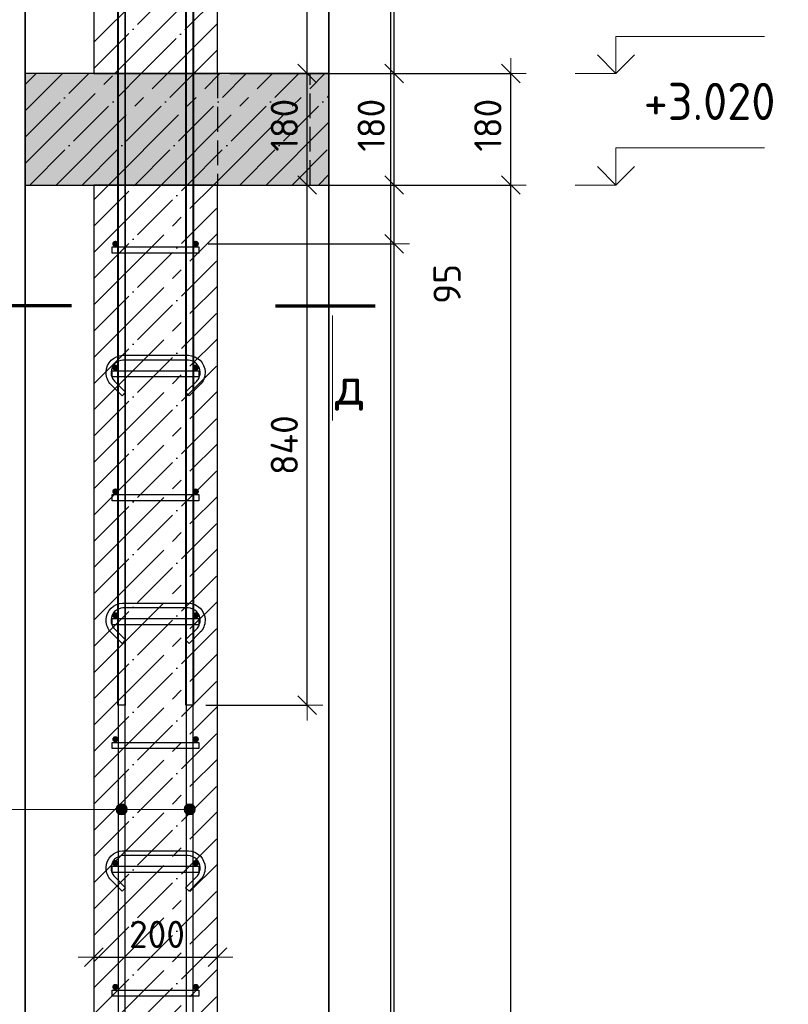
# Model space of a CAD drawing. Header units: millimetres. Extents: x -2258 to 68686, y -2266 to 30725.
# Tile 10 of 83: x -1526 to -284, y 5292 to 6882. Entities that reach past the tile are written whole.
import ezdxf

# ---------------------------------------------------------------- set-up
doc = ezdxf.new("R2010")
doc.units = ezdxf.units.MM
doc.header["$PDMODE"] = 65
for name, pattern in [('______11', [100, 80, -10, 0, -10]), ('______2', [54, 40, -14]), ('______5', [220, 160, -20, 20, -20])]:
    doc.linetypes.add(name, pattern=pattern)
for name, color, linetype, lineweight in [('Standard', 7, 'Continuous', 25), ('Арм.стержн. Арматура края', 96, 'Continuous', 35), ('Арм.стержн. вертикальными 1', 22, 'Continuous', 35), ('Арм.стержн.горизонт. 1', 180, 'Continuous', 35), ('Высотная отметки_ общее', 7, 'Continuous', 13), ('Размерная линия_ общее', 7, 'Continuous', 13)]:
    doc.layers.add(name, color=color, linetype=linetype, lineweight=lineweight)
doc.layers.add('Арм.стержн. вертикальными 2', color=7, linetype='Continuous', lineweight=35, true_color=0x006e00)
doc.layers.add('Арм.стержн.Стяжки', color=7, linetype='Continuous', lineweight=35, true_color=0x501e0f)
doc.styles.add('ISOCPEUR', font='ISOCPEUR')
doc.dimstyles.new('DIMSTYLE_3', dxfattribs={"dimtxt": 44, "dimasz": 50, "dimexe": 0, "dimexo": 0, "dimgap": 22, "dimtad": 2, "dimdec": 0, "dimrnd": 5, "dimzin": 12, "dimdsep": 46, "dimtxsty": 'ISOCPEUR', "dimblk1": 'ALL_ML_STRICH', "dimblk2": 'ALL_ML_STRICH', "dimsah": 1, "dimcen": 0, "dimclrd": 7, "dimclre": 256, "dimclrt": 7, "dimadec": 0, "dimazin": 0, "dimtfac": 1, "dimtdec": 0, "dimtix": 1, "dimtmove": 2, "dimatfit": 3, "dimfxl": 0, "dimtzin": 0, "dimlwd": 0, "dimlwe": -3, "dimarcsym": 0})
doc.dimstyles.new('DIMSTYLE_8', dxfattribs={"dimtxt": 44, "dimasz": 50, "dimexe": 0, "dimexo": 0, "dimgap": 22, "dimtad": 0, "dimdec": 0, "dimrnd": 5, "dimzin": 12, "dimdsep": 46, "dimtxsty": 'ISOCPEUR', "dimblk1": 'ALL_ML_STRICH', "dimblk2": 'ALL_ML_STRICH', "dimsah": 1, "dimcen": 0, "dimclrd": 7, "dimclre": 256, "dimclrt": 7, "dimadec": 0, "dimazin": 0, "dimtfac": 1, "dimtdec": 0, "dimtix": 1, "dimtmove": 2, "dimatfit": 3, "dimfxl": 0, "dimtzin": 0, "dimlwd": 0, "dimlwe": -3, "dimarcsym": 0})

# ---------------------------------------------------------------- blocks, each defined once
blk = doc.blocks.new('COMPLEX_ELEVATIONDIM_9')
at = {"layer": 'Высотная отметки_ общее', "color": 7, "linetype": 'Continuous', "lineweight": 13, "transparency": 33554687}
for p, q in [((-562.3, 6795.2), (-562.3, 6855.2)), ((-562.3, 6855.2), (-322.3, 6855.2)), ((-562.3, 6795.2), (-592.3, 6825.2)), ((-562.3, 6795.2), (-532.3, 6825.2)), ((-562.3, 6795.2), (-628.4, 6795.2)), ((-562.3, 6795.2), (-562.3, 6795.2)), ((-562.3, 6795.2), (-562.3, 6795.2)), ((-562.3, 6795.2), (-562.3, 6795.2)), ((-562.3, 6795.2), (-562.3, 6795.2)), ((-562.3, 6615.2), (-562.3, 6675.2)), ((-562.3, 6675.2), (-322.3, 6675.2)), ((-562.3, 6615.2), (-592.3, 6645.2)), ((-562.3, 6615.2), (-532.3, 6645.2)), ((-562.3, 6615.2), (-628.4, 6615.2)), ((-562.3, 6615.2), (-562.3, 6615.2)), ((-562.3, 6615.2), (-562.3, 6615.2)), ((-562.3, 6615.2), (-562.3, 6615.2)), ((-562.3, 6615.2), (-562.3, 6615.2))]:
    blk.add_line(p, q, dxfattribs=at)
at = {"layer": 'Высотная отметки_ общее', "color": 7, "linetype": 'Continuous', "lineweight": 13, "transparency": 33554687, "insert": (-517.3, 6720.2), "char_height": 60, "width": 256.287, "attachment_point": 7, "style": 'ISOCPEUR'}
blk.add_mtext('\\W0.95;+3.020', dxfattribs=at)
blk = doc.blocks.new('ALL_ML_STRICH')
at = {"color": 0, "linetype": 'ByBlock', "lineweight": -2}
for p, q in [((0, -0.5), (0, 0.5)), ((-1, 0), (0.5, 0)), ((-0.3, -0.3), (0.3, 0.3))]:
    blk.add_line(p, q, dxfattribs=at)
blk = doc.blocks.new('*D259')
at = {"layer": 'DEFPOINTS', "color": 7, "linetype": 'Continuous', "lineweight": 13, "transparency": 33554687}
for p in [(-1084.3, 6615.2), (-1206.3, 3425.2), (-732.3, 3425.2)]:
    blk.add_point(p, dxfattribs=at)
at = {"layer": 'Размерная линия_ общее', "color": 253, "linetype": 'Continuous', "lineweight": -2, "true_color": 0xa0a0a0, "transparency": 33554687}
for p, q in [((-1064.3, 6615.2), (-732.3, 6615.2)), ((-1186.3, 3425.2), (-732.3, 3425.2))]:
    blk.add_line(p, q, dxfattribs=at)
at = {"layer": 'Размерная линия_ общее', "color": 7, "linetype": 'Continuous', "lineweight": -2, "transparency": 33554687}
blk.add_line((-732.3, 3425.2), (-732.3, 6615.2), dxfattribs=at)
at = {"layer": 'Размерная линия_ общее', "color": 7, "linetype": 'Continuous', "lineweight": 13, "transparency": 33554687, "xscale": 50, "yscale": 50, "zscale": 50}
for p, rotation in [((-732.3, 6615.2), 90), ((-732.3, 3425.2), 270)]:
    blk.add_blockref('ALL_ML_STRICH', p, dxfattribs=dict(at, rotation=rotation))
at = {"layer": 'Размерная линия_ общее', "color": 7, "linetype": 'Continuous', "lineweight": 13, "transparency": 33554687, "insert": (-769.3, 5026.8), "char_height": 44, "width": 176, "attachment_point": 5, "rotation": 90, "style": 'ISOCPEUR'}
blk.add_mtext('\\A1;{3190}', dxfattribs=at)
blk = doc.blocks.new('*D260')
at = {"layer": 'DEFPOINTS', "color": 7, "linetype": 'Continuous', "lineweight": 13, "transparency": 33554687}
for p in [(-1084.3, 6795.2), (-1084.3, 6615.2), (-732.3, 6615.2)]:
    blk.add_point(p, dxfattribs=at)
at = {"layer": 'Размерная линия_ общее', "color": 253, "linetype": 'Continuous', "lineweight": -2, "true_color": 0xa0a0a0, "transparency": 33554687}
for p, q in [((-1064.3, 6795.2), (-732.3, 6795.2)), ((-1064.3, 6615.2), (-732.3, 6615.2))]:
    blk.add_line(p, q, dxfattribs=at)
at = {"layer": 'Размерная линия_ общее', "color": 7, "linetype": 'Continuous', "lineweight": -2, "transparency": 33554687}
blk.add_line((-732.3, 6615.2), (-732.3, 6795.2), dxfattribs=at)
at = {"layer": 'Размерная линия_ общее', "color": 7, "linetype": 'Continuous', "lineweight": 13, "transparency": 33554687, "xscale": 50, "yscale": 50, "zscale": 50}
for p, rotation in [((-732.3, 6795.2), 90), ((-732.3, 6615.2), 270)]:
    blk.add_blockref('ALL_ML_STRICH', p, dxfattribs=dict(at, rotation=rotation))
at = {"layer": 'Размерная линия_ общее', "color": 7, "linetype": 'Continuous', "lineweight": 13, "transparency": 33554687, "insert": (-769.3, 6711.8), "char_height": 44, "width": 132, "attachment_point": 5, "rotation": 90, "style": 'ISOCPEUR'}
blk.add_mtext('\\A1;{180}', dxfattribs=at)
blk = doc.blocks.new('*D262')
at = {"layer": 'DEFPOINTS', "color": 7, "linetype": 'Continuous', "lineweight": 13, "transparency": 33554687}
for p in [(-1241.3, 6520.2), (-1241.3, 3520.2), (-920.9, 3520.2)]:
    blk.add_point(p, dxfattribs=at)
at = {"layer": 'Размерная линия_ общее', "color": 253, "linetype": 'Continuous', "lineweight": -2, "true_color": 0xa0a0a0, "transparency": 33554687}
for p, q in [((-1221.3, 6520.2), (-920.9, 6520.2)), ((-1221.3, 3520.2), (-920.9, 3520.2))]:
    blk.add_line(p, q, dxfattribs=at)
at = {"layer": 'Размерная линия_ общее', "color": 7, "linetype": 'Continuous', "lineweight": -2, "transparency": 33554687}
blk.add_line((-920.9, 3520.2), (-920.9, 6520.2), dxfattribs=at)
at = {"layer": 'Размерная линия_ общее', "color": 7, "linetype": 'Continuous', "lineweight": 13, "transparency": 33554687, "xscale": 50, "yscale": 50, "zscale": 50}
for p, rotation in [((-920.9, 6520.2), 90), ((-920.9, 3520.2), 270)]:
    blk.add_blockref('ALL_ML_STRICH', p, dxfattribs=dict(at, rotation=rotation))
at = {"layer": 'Размерная линия_ общее', "color": 7, "linetype": 'Continuous', "lineweight": 13, "transparency": 33554687, "insert": (-979.9, 4872.2), "char_height": 44, "width": 2.2, "attachment_point": 1, "rotation": 90, "line_spacing_factor": 0.60241, "style": 'ISOCPEUR'}
blk.add_mtext('\\W0.91;15х200=3000', dxfattribs=at)
blk = doc.blocks.new('*D263')
at = {"layer": 'DEFPOINTS', "color": 7, "linetype": 'Continuous', "lineweight": 13, "transparency": 33554687}
for p in [(-1206.3, 6615.2), (-1241.3, 6520.2), (-920.9, 6520.2)]:
    blk.add_point(p, dxfattribs=at)
at = {"layer": 'Размерная линия_ общее', "color": 253, "linetype": 'Continuous', "lineweight": -2, "true_color": 0xa0a0a0, "transparency": 33554687}
for p, q in [((-1186.3, 6615.2), (-920.9, 6615.2)), ((-1221.3, 6520.2), (-920.9, 6520.2))]:
    blk.add_line(p, q, dxfattribs=at)
at = {"layer": 'Размерная линия_ общее', "color": 7, "linetype": 'Continuous', "lineweight": -2, "transparency": 33554687}
blk.add_line((-920.9, 6520.2), (-920.9, 6615.2), dxfattribs=at)
at = {"layer": 'Размерная линия_ общее', "color": 7, "linetype": 'Continuous', "lineweight": 13, "transparency": 33554687, "xscale": 50, "yscale": 50, "zscale": 50}
for p, rotation in [((-920.9, 6615.2), 90), ((-920.9, 6520.2), 270)]:
    blk.add_blockref('ALL_ML_STRICH', p, dxfattribs=dict(at, rotation=rotation))
at = {"layer": 'Размерная линия_ общее', "color": 7, "linetype": 'Continuous', "lineweight": 13, "transparency": 33554687, "insert": (-835.2, 6455.5), "char_height": 44, "width": 88, "attachment_point": 5, "rotation": 90, "style": 'ISOCPEUR'}
blk.add_mtext('\\A1;{95}', dxfattribs=at)
blk = doc.blocks.new('*D264')
at = {"layer": 'DEFPOINTS', "color": 7, "linetype": 'Continuous', "lineweight": 13, "transparency": 33554687}
for p in [(-1206.3, 6795.2), (-1206.3, 6615.2), (-920.9, 6615.2)]:
    blk.add_point(p, dxfattribs=at)
at = {"layer": 'Размерная линия_ общее', "color": 253, "linetype": 'Continuous', "lineweight": -2, "true_color": 0xa0a0a0, "transparency": 33554687}
for p, q in [((-1186.3, 6795.2), (-920.9, 6795.2)), ((-1186.3, 6615.2), (-920.9, 6615.2))]:
    blk.add_line(p, q, dxfattribs=at)
at = {"layer": 'Размерная линия_ общее', "color": 7, "linetype": 'Continuous', "lineweight": -2, "transparency": 33554687}
blk.add_line((-920.9, 6615.2), (-920.9, 6795.2), dxfattribs=at)
at = {"layer": 'Размерная линия_ общее', "color": 7, "linetype": 'Continuous', "lineweight": 13, "transparency": 33554687, "xscale": 50, "yscale": 50, "zscale": 50}
for p, rotation in [((-920.9, 6795.2), 90), ((-920.9, 6615.2), 270)]:
    blk.add_blockref('ALL_ML_STRICH', p, dxfattribs=dict(at, rotation=rotation))
at = {"layer": 'Размерная линия_ общее', "color": 7, "linetype": 'Continuous', "lineweight": 13, "transparency": 33554687, "insert": (-957.9, 6711.8), "char_height": 44, "width": 132, "attachment_point": 5, "rotation": 90, "style": 'ISOCPEUR'}
blk.add_mtext('\\A1;{180}', dxfattribs=at)
blk = doc.blocks.new('*D265')
at = {"layer": 'DEFPOINTS', "color": 7, "linetype": 'Continuous', "lineweight": 13, "transparency": 33554687}
for p in [(-1246.3, 7625.2), (-1206.3, 6795.2), (-920.9, 6795.2)]:
    blk.add_point(p, dxfattribs=at)
at = {"layer": 'Размерная линия_ общее', "color": 253, "linetype": 'Continuous', "lineweight": -2, "true_color": 0xa0a0a0, "transparency": 33554687}
for p, q in [((-1226.3, 7625.2), (-920.9, 7625.2)), ((-1186.3, 6795.2), (-920.9, 6795.2))]:
    blk.add_line(p, q, dxfattribs=at)
at = {"layer": 'Размерная линия_ общее', "color": 7, "linetype": 'Continuous', "lineweight": -2, "transparency": 33554687}
blk.add_line((-920.9, 6795.2), (-920.9, 7625.2), dxfattribs=at)
at = {"layer": 'Размерная линия_ общее', "color": 7, "linetype": 'Continuous', "lineweight": 13, "transparency": 33554687, "xscale": 50, "yscale": 50, "zscale": 50}
for p, rotation in [((-920.9, 7625.2), 90), ((-920.9, 6795.2), 270)]:
    blk.add_blockref('ALL_ML_STRICH', p, dxfattribs=dict(at, rotation=rotation))
at = {"layer": 'Размерная линия_ общее', "color": 7, "linetype": 'Continuous', "lineweight": 13, "transparency": 33554687, "insert": (-957.9, 7212.4), "char_height": 44, "width": 132, "attachment_point": 5, "rotation": 90, "style": 'ISOCPEUR'}
blk.add_mtext('\\A1;{830}', dxfattribs=at)
blk = doc.blocks.new('*D266')
at = {"layer": 'DEFPOINTS', "color": 7, "linetype": 'Continuous', "lineweight": 13, "transparency": 33554687}
for p in [(-1206.3, 6615.2), (-1245.3, 5775.2), (-1061.3, 5775.2)]:
    blk.add_point(p, dxfattribs=at)
at = {"layer": 'Размерная линия_ общее', "color": 253, "linetype": 'Continuous', "lineweight": -2, "true_color": 0xa0a0a0, "transparency": 33554687}
for p, q in [((-1186.3, 6615.2), (-1061.3, 6615.2)), ((-1225.3, 5775.2), (-1061.3, 5775.2))]:
    blk.add_line(p, q, dxfattribs=at)
at = {"layer": 'Размерная линия_ общее', "color": 7, "linetype": 'Continuous', "lineweight": -2, "transparency": 33554687}
blk.add_line((-1061.3, 5775.2), (-1061.3, 6615.2), dxfattribs=at)
at = {"layer": 'Размерная линия_ общее', "color": 7, "linetype": 'Continuous', "lineweight": 13, "transparency": 33554687, "xscale": 50, "yscale": 50, "zscale": 50}
for p, rotation in [((-1061.3, 6615.2), 90), ((-1061.3, 5775.2), 270)]:
    blk.add_blockref('ALL_ML_STRICH', p, dxfattribs=dict(at, rotation=rotation))
at = {"layer": 'Размерная линия_ общее', "color": 7, "linetype": 'Continuous', "lineweight": 13, "transparency": 33554687, "insert": (-1098.3, 6195.2), "char_height": 44, "width": 132, "attachment_point": 5, "rotation": 90, "style": 'ISOCPEUR'}
blk.add_mtext('\\A1;{840}', dxfattribs=at)
blk = doc.blocks.new('*D267')
at = {"layer": 'DEFPOINTS', "color": 7, "linetype": 'Continuous', "lineweight": 13, "transparency": 33554687}
for p in [(-1206.3, 6795.2), (-1206.3, 6615.2), (-1061.3, 6615.2)]:
    blk.add_point(p, dxfattribs=at)
at = {"layer": 'Размерная линия_ общее', "color": 253, "linetype": 'Continuous', "lineweight": -2, "true_color": 0xa0a0a0, "transparency": 33554687}
for p, q in [((-1186.3, 6795.2), (-1061.3, 6795.2)), ((-1186.3, 6615.2), (-1061.3, 6615.2))]:
    blk.add_line(p, q, dxfattribs=at)
at = {"layer": 'Размерная линия_ общее', "color": 7, "linetype": 'Continuous', "lineweight": -2, "transparency": 33554687}
blk.add_line((-1061.3, 6615.2), (-1061.3, 6795.2), dxfattribs=at)
at = {"layer": 'Размерная линия_ общее', "color": 7, "linetype": 'Continuous', "lineweight": 13, "transparency": 33554687, "xscale": 50, "yscale": 50, "zscale": 50}
for p, rotation in [((-1061.3, 6795.2), 90), ((-1061.3, 6615.2), 270)]:
    blk.add_blockref('ALL_ML_STRICH', p, dxfattribs=dict(at, rotation=rotation))
at = {"layer": 'Размерная линия_ общее', "color": 7, "linetype": 'Continuous', "lineweight": 13, "transparency": 33554687, "insert": (-1098.3, 6711.8), "char_height": 44, "width": 132, "attachment_point": 5, "rotation": 90, "style": 'ISOCPEUR'}
blk.add_mtext('\\A1;{180}', dxfattribs=at)
blk = doc.blocks.new('*D268')
at = {"layer": 'DEFPOINTS', "color": 7, "linetype": 'Continuous', "lineweight": 13, "transparency": 33554687}
for p in [(-1245.3, 8115.2), (-1206.3, 6795.2), (-1061.3, 6795.2)]:
    blk.add_point(p, dxfattribs=at)
at = {"layer": 'Размерная линия_ общее', "color": 253, "linetype": 'Continuous', "lineweight": -2, "true_color": 0xa0a0a0, "transparency": 33554687}
for p, q in [((-1225.3, 8115.2), (-1061.3, 8115.2)), ((-1186.3, 6795.2), (-1061.3, 6795.2))]:
    blk.add_line(p, q, dxfattribs=at)
at = {"layer": 'Размерная линия_ общее', "color": 7, "linetype": 'Continuous', "lineweight": -2, "transparency": 33554687}
blk.add_line((-1061.3, 6795.2), (-1061.3, 8115.2), dxfattribs=at)
at = {"layer": 'Размерная линия_ общее', "color": 7, "linetype": 'Continuous', "lineweight": 13, "transparency": 33554687, "xscale": 50, "yscale": 50, "zscale": 50}
for p, rotation in [((-1061.3, 8115.2), 90), ((-1061.3, 6795.2), 270)]:
    blk.add_blockref('ALL_ML_STRICH', p, dxfattribs=dict(at, rotation=rotation))
at = {"layer": 'Размерная линия_ общее', "color": 7, "linetype": 'Continuous', "lineweight": 13, "transparency": 33554687, "insert": (-1098.3, 7461.8), "char_height": 44, "width": 176, "attachment_point": 5, "rotation": 90, "style": 'ISOCPEUR'}
blk.add_mtext('\\A1;{1320}', dxfattribs=at)
blk = doc.blocks.new('*D274')
at = {"layer": 'DEFPOINTS', "color": 7, "linetype": 'Continuous', "lineweight": 13, "transparency": 33554687}
for p in [(-1406.3, 5368.1), (-1406.3, 5358.7), (-1206.3, 5367.2)]:
    blk.add_point(p, dxfattribs=at)
at = {"layer": 'Размерная линия_ общее', "color": 253, "linetype": 'Continuous', "lineweight": -2, "true_color": 0xa0a0a0, "transparency": 33554687}
for p, q in [((-1406.3, 5368.1), (-1406.3, 5368.1)), ((-1206.3, 5368.1), (-1206.3, 5368.1))]:
    blk.add_line(p, q, dxfattribs=at)
at = {"layer": 'Размерная линия_ общее', "color": 7, "linetype": 'Continuous', "lineweight": -2, "transparency": 33554687}
blk.add_line((-1406.3, 5368.1), (-1206.3, 5368.1), dxfattribs=at)
at = {"layer": 'Размерная линия_ общее', "color": 7, "linetype": 'Continuous', "lineweight": 13, "transparency": 33554687, "xscale": 50, "yscale": 50, "zscale": 50, "rotation": 180}
blk.add_blockref('ALL_ML_STRICH', (-1406.3, 5368.1), dxfattribs=at)
at = {"layer": 'Размерная линия_ общее', "color": 7, "linetype": 'Continuous', "lineweight": 13, "transparency": 33554687, "xscale": 50, "yscale": 50, "zscale": 50}
blk.add_blockref('ALL_ML_STRICH', (-1206.3, 5368.1), dxfattribs=at)
at = {"layer": 'Размерная линия_ общее', "color": 7, "linetype": 'Continuous', "lineweight": 13, "transparency": 33554687, "insert": (-1304.1, 5405.1), "char_height": 44, "width": 132, "attachment_point": 5, "style": 'ISOCPEUR'}
blk.add_mtext('\\A1;{200}', dxfattribs=at)

msp = doc.modelspace()

# ---------------------------------------------------------------- hatches: boundary and pattern name
at = {"linetype": 'Continuous', "lineweight": -3, "transparency": 33554687}
msp.add_hatch(color=7, dxfattribs=at).paths.add_polyline_path([(-1026.2, 6615.2), (-1026.2, 6795.2), (-1517.3, 6795.2), (-1517.3, 6615.2)])
at = {"layer": 'Арм.стержн. вертикальными 1', "linetype": 'Continuous', "lineweight": 13, "transparency": 33554687}
for points in [[(-1369.1, 5611.5), (-1365.8, 5599.2), (-1365.8, 5614.7)], [(-1369.1, 5611.5), (-1365.8, 5599.2), (-1365.8, 5614.7)], [(-1365.8, 5614.7), (-1361.3, 5598), (-1361.3, 5616)], [(-1365.8, 5614.7), (-1361.3, 5598), (-1361.3, 5616)], [(-1365.8, 5614.7), (-1365.8, 5599.2), (-1361.3, 5598)], [(-1365.8, 5614.7), (-1365.8, 5599.2), (-1361.3, 5598)], [(-1361.3, 5616), (-1361.3, 5598), (-1356.8, 5599.2)], [(-1361.3, 5616), (-1356.8, 5599.2), (-1356.8, 5614.7)], [(-1361.3, 5616), (-1361.3, 5598), (-1356.8, 5599.2)], [(-1361.3, 5616), (-1356.8, 5599.2), (-1356.8, 5614.7)], [(-1356.8, 5614.7), (-1356.8, 5599.2), (-1353.6, 5602.5)], [(-1356.8, 5614.7), (-1353.6, 5602.5), (-1353.6, 5611.5)], [(-1356.8, 5614.7), (-1356.8, 5599.2), (-1353.6, 5602.5)], [(-1356.8, 5614.7), (-1353.6, 5602.5), (-1353.6, 5611.5)], [(-1259.1, 5611.5), (-1255.8, 5599.2), (-1255.8, 5614.7)], [(-1259.1, 5611.5), (-1255.8, 5599.2), (-1255.8, 5614.7)], [(-1255.8, 5614.7), (-1251.3, 5598), (-1251.3, 5616)], [(-1255.8, 5614.7), (-1251.3, 5598), (-1251.3, 5616)], [(-1255.8, 5614.7), (-1255.8, 5599.2), (-1251.3, 5598)], [(-1255.8, 5614.7), (-1255.8, 5599.2), (-1251.3, 5598)], [(-1251.3, 5616), (-1251.3, 5598), (-1246.8, 5599.2)], [(-1251.3, 5616), (-1246.8, 5599.2), (-1246.8, 5614.7)], [(-1251.3, 5616), (-1251.3, 5598), (-1246.8, 5599.2)], [(-1251.3, 5616), (-1246.8, 5599.2), (-1246.8, 5614.7)], [(-1246.8, 5614.7), (-1246.8, 5599.2), (-1243.6, 5602.5)], [(-1246.8, 5614.7), (-1243.6, 5602.5), (-1243.6, 5611.5)], [(-1246.8, 5614.7), (-1246.8, 5599.2), (-1243.6, 5602.5)], [(-1246.8, 5614.7), (-1243.6, 5602.5), (-1243.6, 5611.5)], [(-1369.1, 5602.5), (-1369.1, 5611.5), (-1370.3, 5607)], [(-1369.1, 5602.5), (-1369.1, 5611.5), (-1370.3, 5607)], [(-1369.1, 5611.5), (-1369.1, 5602.5), (-1365.8, 5599.2)], [(-1369.1, 5611.5), (-1369.1, 5602.5), (-1365.8, 5599.2)], [(-1353.6, 5611.5), (-1353.6, 5602.5), (-1352.3, 5607)], [(-1353.6, 5611.5), (-1353.6, 5602.5), (-1352.3, 5607)], [(-1259.1, 5602.5), (-1259.1, 5611.5), (-1260.3, 5607)], [(-1259.1, 5602.5), (-1259.1, 5611.5), (-1260.3, 5607)], [(-1259.1, 5611.5), (-1259.1, 5602.5), (-1255.8, 5599.2)], [(-1259.1, 5611.5), (-1259.1, 5602.5), (-1255.8, 5599.2)], [(-1243.6, 5611.5), (-1243.6, 5602.5), (-1242.3, 5607)], [(-1243.6, 5611.5), (-1243.6, 5602.5), (-1242.3, 5607)]]:
    msp.add_hatch(color=7, dxfattribs=at).paths.add_polyline_path(points)
at = {"layer": 'Арм.стержн.горизонт. 1', "linetype": 'Continuous', "lineweight": 50, "transparency": 33554687}
for points in [[(-1366.3, 6520.2), (-1366.7, 6522.2), (-1367.8, 6523.8), (-1369.4, 6524.9), (-1371.3, 6525.2), (-1373.2, 6524.9), (-1374.9, 6523.8), (-1376, 6522.2), (-1376.3, 6520.2), (-1376, 6518.3), (-1374.9, 6516.7), (-1373.2, 6515.6), (-1371.3, 6515.2), (-1369.4, 6515.6), (-1367.8, 6516.7), (-1366.7, 6518.3)], [(-1236.3, 6520.2), (-1236.7, 6522.2), (-1237.8, 6523.8), (-1239.4, 6524.9), (-1241.3, 6525.2), (-1243.2, 6524.9), (-1244.9, 6523.8), (-1246, 6522.2), (-1246.3, 6520.2), (-1246, 6518.3), (-1244.9, 6516.7), (-1243.2, 6515.6), (-1241.3, 6515.2), (-1239.4, 6515.6), (-1237.8, 6516.7), (-1236.7, 6518.3)], [(-1366.3, 6320.2), (-1366.7, 6322.2), (-1367.8, 6323.8), (-1369.4, 6324.9), (-1371.3, 6325.2), (-1373.2, 6324.9), (-1374.9, 6323.8), (-1376, 6322.2), (-1376.3, 6320.2), (-1376, 6318.3), (-1374.9, 6316.7), (-1373.2, 6315.6), (-1371.3, 6315.2), (-1369.4, 6315.6), (-1367.8, 6316.7), (-1366.7, 6318.3)], [(-1236.3, 6320.2), (-1236.7, 6322.2), (-1237.8, 6323.8), (-1239.4, 6324.9), (-1241.3, 6325.2), (-1243.2, 6324.9), (-1244.9, 6323.8), (-1246, 6322.2), (-1246.3, 6320.2), (-1246, 6318.3), (-1244.9, 6316.7), (-1243.2, 6315.6), (-1241.3, 6315.2), (-1239.4, 6315.6), (-1237.8, 6316.7), (-1236.7, 6318.3)], [(-1366.3, 6120.2), (-1366.7, 6122.2), (-1367.8, 6123.8), (-1369.4, 6124.9), (-1371.3, 6125.2), (-1373.2, 6124.9), (-1374.9, 6123.8), (-1376, 6122.2), (-1376.3, 6120.2), (-1376, 6118.3), (-1374.9, 6116.7), (-1373.2, 6115.6), (-1371.3, 6115.2), (-1369.4, 6115.6), (-1367.8, 6116.7), (-1366.7, 6118.3)], [(-1236.3, 6120.2), (-1236.7, 6122.2), (-1237.8, 6123.8), (-1239.4, 6124.9), (-1241.3, 6125.2), (-1243.2, 6124.9), (-1244.9, 6123.8), (-1246, 6122.2), (-1246.3, 6120.2), (-1246, 6118.3), (-1244.9, 6116.7), (-1243.2, 6115.6), (-1241.3, 6115.2), (-1239.4, 6115.6), (-1237.8, 6116.7), (-1236.7, 6118.3)], [(-1366.3, 5920.2), (-1366.7, 5922.2), (-1367.8, 5923.8), (-1369.4, 5924.9), (-1371.3, 5925.2), (-1373.2, 5924.9), (-1374.9, 5923.8), (-1376, 5922.2), (-1376.3, 5920.2), (-1376, 5918.3), (-1374.9, 5916.7), (-1373.2, 5915.6), (-1371.3, 5915.2), (-1369.4, 5915.6), (-1367.8, 5916.7), (-1366.7, 5918.3)], [(-1236.3, 5920.2), (-1236.7, 5922.2), (-1237.8, 5923.8), (-1239.4, 5924.9), (-1241.3, 5925.2), (-1243.2, 5924.9), (-1244.9, 5923.8), (-1246, 5922.2), (-1246.3, 5920.2), (-1246, 5918.3), (-1244.9, 5916.7), (-1243.2, 5915.6), (-1241.3, 5915.2), (-1239.4, 5915.6), (-1237.8, 5916.7), (-1236.7, 5918.3)], [(-1366.3, 5720.2), (-1366.7, 5722.2), (-1367.8, 5723.8), (-1369.4, 5724.9), (-1371.3, 5725.2), (-1373.2, 5724.9), (-1374.9, 5723.8), (-1376, 5722.2), (-1376.3, 5720.2), (-1376, 5718.3), (-1374.9, 5716.7), (-1373.2, 5715.6), (-1371.3, 5715.2), (-1369.4, 5715.6), (-1367.8, 5716.7), (-1366.7, 5718.3)], [(-1236.3, 5720.2), (-1236.7, 5722.2), (-1237.8, 5723.8), (-1239.4, 5724.9), (-1241.3, 5725.2), (-1243.2, 5724.9), (-1244.9, 5723.8), (-1246, 5722.2), (-1246.3, 5720.2), (-1246, 5718.3), (-1244.9, 5716.7), (-1243.2, 5715.6), (-1241.3, 5715.2), (-1239.4, 5715.6), (-1237.8, 5716.7), (-1236.7, 5718.3)], [(-1366.3, 5520.2), (-1366.7, 5522.2), (-1367.8, 5523.8), (-1369.4, 5524.9), (-1371.3, 5525.2), (-1373.2, 5524.9), (-1374.9, 5523.8), (-1376, 5522.2), (-1376.3, 5520.2), (-1376, 5518.3), (-1374.9, 5516.7), (-1373.2, 5515.6), (-1371.3, 5515.2), (-1369.4, 5515.6), (-1367.8, 5516.7), (-1366.7, 5518.3)], [(-1236.3, 5520.2), (-1236.7, 5522.2), (-1237.8, 5523.8), (-1239.4, 5524.9), (-1241.3, 5525.2), (-1243.2, 5524.9), (-1244.9, 5523.8), (-1246, 5522.2), (-1246.3, 5520.2), (-1246, 5518.3), (-1244.9, 5516.7), (-1243.2, 5515.6), (-1241.3, 5515.2), (-1239.4, 5515.6), (-1237.8, 5516.7), (-1236.7, 5518.3)], [(-1366.3, 5320.2), (-1366.7, 5322.2), (-1367.8, 5323.8), (-1369.4, 5324.9), (-1371.3, 5325.2), (-1373.2, 5324.9), (-1374.9, 5323.8), (-1376, 5322.2), (-1376.3, 5320.2), (-1376, 5318.3), (-1374.9, 5316.7), (-1373.2, 5315.6), (-1371.3, 5315.2), (-1369.4, 5315.6), (-1367.8, 5316.7), (-1366.7, 5318.3)], [(-1236.3, 5320.2), (-1236.7, 5322.2), (-1237.8, 5323.8), (-1239.4, 5324.9), (-1241.3, 5325.2), (-1243.2, 5324.9), (-1244.9, 5323.8), (-1246, 5322.2), (-1246.3, 5320.2), (-1246, 5318.3), (-1244.9, 5316.7), (-1243.2, 5315.6), (-1241.3, 5315.2), (-1239.4, 5315.6), (-1237.8, 5316.7), (-1236.7, 5318.3)]]:
    msp.add_hatch(color=4, dxfattribs=at).paths.add_polyline_path(points)

# ---------------------------------------------------------------- linework, layer by layer
at = {"color": 52, "linetype": 'Continuous', "lineweight": -3, "transparency": 33554687}
for p, q in [((-1517.3, 8289.6), (-1517.3, 3109.6)), ((-1517.3, 3109.6), (-1517.3, 8289.6)), ((-1026.2, 8289.6), (-1026.2, 3109.6)), ((-1026.2, 3109.6), (-1026.2, 8289.6))]:
    msp.add_line(p, q, dxfattribs=at)
at = {"color": 7, "linetype": 'Continuous', "lineweight": 25, "transparency": 33554687}
for p, q in [((-1517.3, 6845.2), (-1517.3, 6565.2)), ((-1026.2, 6565.2), (-1026.2, 6845.2)), ((-1406.3, 6795.2), (-1517.3, 6795.2)), ((-1206.3, 6795.2), (-1406.3, 6795.2)), ((-1026.2, 6795.2), (-1206.3, 6795.2)), ((-1517.3, 6615.2), (-1406.3, 6615.2)), ((-1406.3, 6615.2), (-1206.3, 6615.2)), ((-1206.3, 6615.2), (-1026.2, 6615.2))]:
    msp.add_line(p, q, dxfattribs=at)
at = {"color": 7, "linetype": '______11', "lineweight": -3, "transparency": 33554687}
for p, q in [((-1517.3, 6777.3), (-1499.3, 6795.2)), ((-1517.3, 6692.5), (-1414.5, 6795.2)), ((-1509.6, 6615.2), (-1329.6, 6795.2)), ((-1424.8, 6615.2), (-1244.8, 6795.2)), ((-1339.9, 6615.2), (-1159.9, 6795.2)), ((-1255.1, 6615.2), (-1075.1, 6795.2)), ((-1170.2, 6615.2), (-1026.2, 6759.2)), ((-1085.4, 6615.2), (-1026.2, 6674.4))]:
    msp.add_line(p, q, dxfattribs=at)
at = {"color": 7, "linetype": '______5', "lineweight": -3, "transparency": 33554687}
for p, q in [((-1517.3, 6734.9), (-1456.9, 6795.2)), ((-1517.3, 6650), (-1372.1, 6795.2)), ((-1467.2, 6615.2), (-1287.2, 6795.2)), ((-1382.4, 6615.2), (-1202.4, 6795.2)), ((-1297.5, 6615.2), (-1117.5, 6795.2)), ((-1212.7, 6615.2), (-1032.7, 6795.2)), ((-1127.8, 6615.2), (-1026.2, 6716.8)), ((-1042.9, 6615.2), (-1026.2, 6632))]:
    msp.add_line(p, q, dxfattribs=at)
at = {"color": 7, "linetype": '______2', "lineweight": 25, "transparency": 33554687}
for p, q in [((-1206.3, 6795.2), (-1206.3, 6615.2)), ((-1056.3, 6615.2), (-1056.3, 6795.2))]:
    msp.add_line(p, q, dxfattribs=at)
at = {"layer": 'Standard', "color": 7, "linetype": 'Continuous', "lineweight": 25, "transparency": 33554687}
for p, q in [((-1406.3, 8289.6), (-1406.3, 6795.2)), ((-1206.3, 6795.2), (-1206.3, 8289.6)), ((-1406.3, 6795.2), (-1206.3, 6795.2)), ((-1206.3, 6615.2), (-1406.3, 6615.2)), ((-1406.3, 6615.2), (-1406.3, 3425.2)), ((-1206.3, 3425.2), (-1206.3, 6615.2))]:
    msp.add_line(p, q, dxfattribs=at)
at = {"layer": 'Standard', "color": 7, "linetype": '______5', "lineweight": -3, "transparency": 33554687}
for p, q in [((-1406.3, 6845.8), (-1206.3, 7045.8)), ((-1372.1, 6795.2), (-1206.3, 6961)), ((-1287.2, 6795.2), (-1206.3, 6876.1)), ((-1406.3, 6421.6), (-1212.7, 6615.2)), ((-1406.3, 6506.4), (-1297.5, 6615.2)), ((-1406.3, 6591.3), (-1382.4, 6615.2)), ((-1406.3, 6336.7), (-1206.3, 6536.7)), ((-1406.3, 6251.9), (-1206.3, 6451.9)), ((-1406.3, 6167), (-1206.3, 6367)), ((-1406.3, 6082.2), (-1206.3, 6282.2)), ((-1406.3, 5997.3), (-1206.3, 6197.3)), ((-1406.3, 5912.4), (-1206.3, 6112.4)), ((-1406.3, 5827.6), (-1206.3, 6027.6)), ((-1406.3, 5742.7), (-1206.3, 5942.7)), ((-1406.3, 5657.9), (-1206.3, 5857.9)), ((-1406.3, 5573), (-1206.3, 5773)), ((-1406.3, 5488.2), (-1206.3, 5688.2)), ((-1406.3, 5403.3), (-1206.3, 5603.3)), ((-1406.3, 5318.5), (-1206.3, 5518.5)), ((-1406.3, 5233.6), (-1206.3, 5433.6)), ((-1406.3, 5148.8), (-1206.3, 5348.8))]:
    msp.add_line(p, q, dxfattribs=at)
at = {"layer": 'Standard', "color": 7, "linetype": '______11', "lineweight": -3, "transparency": 33554687}
for p, q in [((-1406.3, 6803.4), (-1206.3, 7003.4)), ((-1329.6, 6795.2), (-1206.3, 6918.5)), ((-1244.8, 6795.2), (-1206.3, 6833.7)), ((-1406.3, 6464), (-1255.1, 6615.2)), ((-1406.3, 6548.8), (-1339.9, 6615.2)), ((-1406.3, 6379.1), (-1206.3, 6579.1)), ((-1406.3, 6294.3), (-1206.3, 6494.3)), ((-1406.3, 6209.4), (-1206.3, 6409.4)), ((-1406.3, 6124.6), (-1206.3, 6324.6)), ((-1406.3, 6039.7), (-1206.3, 6239.7)), ((-1406.3, 5954.9), (-1206.3, 6154.9)), ((-1406.3, 5870), (-1206.3, 6070)), ((-1406.3, 5785.2), (-1206.3, 5985.2)), ((-1406.3, 5700.3), (-1206.3, 5900.3)), ((-1406.3, 5615.5), (-1206.3, 5815.5)), ((-1406.3, 5530.6), (-1206.3, 5730.6)), ((-1406.3, 5445.8), (-1206.3, 5645.8)), ((-1406.3, 5360.9), (-1206.3, 5560.9)), ((-1406.3, 5276.1), (-1206.3, 5476.1)), ((-1406.3, 5191.2), (-1206.3, 5391.2)), ((-1406.3, 5106.3), (-1206.3, 5306.3))]:
    msp.add_line(p, q, dxfattribs=at)
at = {"layer": 'Standard', "color": 7, "linetype": 'Continuous', "lineweight": 70, "transparency": 33554687}
for p, q in [((-1442.5, 6420.3), (-1603.3, 6420.3)), ((-1112.5, 6420.3), (-951.7, 6420.3))]:
    msp.add_line(p, q, dxfattribs=at)
at = {"layer": 'Standard', "color": 7, "linetype": 'Continuous', "lineweight": 13, "transparency": 33554687}
msp.add_line((-1020.2, 6404.4), (-1020.2, 6234.8), dxfattribs=at)
at = {"layer": 'Standard', "color": 7, "linetype": 'Continuous', "lineweight": 25, "transparency": 33554687}
msp.add_lwpolyline([(-1617.3, 3009.6), (-926.2, 3009.6), (-926.2, 8389.6), (-1617.3, 8389.6), (-1617.3, 3009.6)], dxfattribs=at)
at = {"layer": 'Арм.стержн. Арматура края', "color": 4, "linetype": 'Continuous', "lineweight": 25, "transparency": 33554687}
for points in [[(-1236.3, 6505.2), (-1376.3, 6505.2), (-1376.3, 6515.2), (-1236.3, 6515.2), (-1236.3, 6505.2)], [(-1236.3, 6305.2), (-1376.3, 6305.2), (-1376.3, 6315.2), (-1236.3, 6315.2), (-1236.3, 6305.2)], [(-1236.3, 6105.2), (-1376.3, 6105.2), (-1376.3, 6115.2), (-1236.3, 6115.2), (-1236.3, 6105.2)], [(-1236.3, 5905.2), (-1376.3, 5905.2), (-1376.3, 5915.2), (-1236.3, 5915.2), (-1236.3, 5905.2)], [(-1236.3, 5705.2), (-1376.3, 5705.2), (-1376.3, 5715.2), (-1236.3, 5715.2), (-1236.3, 5705.2)], [(-1236.3, 5505.2), (-1376.3, 5505.2), (-1376.3, 5515.2), (-1236.3, 5515.2), (-1236.3, 5505.2)], [(-1236.3, 5305.2), (-1376.3, 5305.2), (-1376.3, 5315.2), (-1236.3, 5315.2), (-1236.3, 5305.2)]]:
    msp.add_lwpolyline(points, dxfattribs=at)
at = {"layer": 'Арм.стержн. вертикальными 1', "color": 7, "linetype": 'Continuous', "lineweight": 13, "transparency": 33554687}
for p, q in [((-1361.3, 5616), (-1361.3, 5616)), ((-1361.3, 5616), (-1361.3, 5616)), ((-1251.3, 5616), (-1251.3, 5616)), ((-1251.3, 5616), (-1251.3, 5616)), ((-1577.6, 5607), (-1361.3, 5607)), ((-1577.6, 5607), (-1251.3, 5607)), ((-1577.6, 5607), (-1361.3, 5607)), ((-1577.6, 5607), (-1251.3, 5607)), ((-1370.3, 5607), (-1370.3, 5607)), ((-1370.3, 5607), (-1370.3, 5607)), ((-1361.3, 5598), (-1361.3, 5598)), ((-1361.3, 5598), (-1361.3, 5598)), ((-1352.3, 5607), (-1352.3, 5607)), ((-1352.3, 5607), (-1352.3, 5607)), ((-1260.3, 5607), (-1260.3, 5607)), ((-1260.3, 5607), (-1260.3, 5607)), ((-1251.3, 5598), (-1251.3, 5598)), ((-1251.3, 5598), (-1251.3, 5598)), ((-1242.3, 5607), (-1242.3, 5607)), ((-1242.3, 5607), (-1242.3, 5607))]:
    msp.add_line(p, q, dxfattribs=at)
at = {"layer": 'Арм.стержн. вертикальными 1', "color": 4, "linetype": 'Continuous', "lineweight": 25, "transparency": 33554687}
for points in [[(-1366.3, 3425.2), (-1366.3, 7625.2), (-1356.3, 7625.2), (-1356.3, 3425.2), (-1366.3, 3425.2)], [(-1366.3, 3425.2), (-1366.3, 7625.2), (-1356.3, 7625.2), (-1356.3, 3425.2), (-1366.3, 3425.2)], [(-1256.3, 3425.2), (-1256.3, 7625.2), (-1246.3, 7625.2), (-1246.3, 3425.2), (-1256.3, 3425.2)], [(-1256.3, 3425.2), (-1256.3, 7625.2), (-1246.3, 7625.2), (-1246.3, 3425.2), (-1256.3, 3425.2)]]:
    msp.add_lwpolyline(points, dxfattribs=at)
at = {"layer": 'Арм.стержн. вертикальными 1', "color": 7, "linetype": 'Continuous', "lineweight": 13, "transparency": 33554687}
for centre in [(-1361.3, 5607), (-1361.3, 5607), (-1251.3, 5607), (-1251.3, 5607)]:
    msp.add_circle(centre, 9, dxfattribs=at)
at = {"layer": 'Арм.стержн. вертикальными 2', "color": 34, "linetype": 'Continuous', "lineweight": 25, "transparency": 33554687}
for points in [[(-1355.3, 8115.2), (-1355.3, 5775.2), (-1367.3, 5775.2), (-1367.3, 8115.2), (-1355.3, 8115.2)], [(-1355.3, 8115.2), (-1355.3, 5775.2), (-1367.3, 5775.2), (-1367.3, 8115.2), (-1355.3, 8115.2)], [(-1245.3, 8115.2), (-1245.3, 5775.2), (-1257.3, 5775.2), (-1257.3, 8115.2), (-1245.3, 8115.2)], [(-1245.3, 8115.2), (-1245.3, 5775.2), (-1257.3, 5775.2), (-1257.3, 8115.2), (-1245.3, 8115.2)]]:
    msp.add_lwpolyline(points, dxfattribs=at)
at = {"layer": 'Арм.стержн.горизонт. 1', "color": 52, "linetype": 'Continuous', "lineweight": 25, "transparency": 33554687}
for p, q in [((-1406.3, 6615.2), (-1406.3, 6615.2)), ((-1206.3, 6615.2), (-1206.3, 6615.2))]:
    msp.add_line(p, q, dxfattribs=at)
at = {"layer": 'Арм.стержн.Стяжки', "color": 40, "linetype": 'Continuous', "lineweight": 25, "transparency": 33554687}
for points in [[(-1257.8, 6280.5), (-1239.9, 6298.4), (-1238.7, 6299.8), (-1237.6, 6301.3), (-1236.6, 6302.9), (-1235.9, 6304.6), (-1235.2, 6306.3), (-1234.8, 6308.1), (-1234.5, 6310), (-1234.3, 6311.9), (-1234.3, 6313), (-1234.8, 6316.6), (-1236, 6320.3), (-1237.9, 6323.6), (-1240.2, 6326.4), (-1242.9, 6328.7), (-1246.3, 6330.5), (-1249.9, 6331.7), (-1253.6, 6332.2), (-1359.1, 6332.2), (-1362.7, 6331.7), (-1366.4, 6330.5), (-1369.7, 6328.7), (-1372.5, 6326.4), (-1374.7, 6323.6), (-1376.6, 6320.3), (-1377.8, 6316.6), (-1378.3, 6313), (-1378.3, 6311.9), (-1378.2, 6310), (-1377.9, 6308.1), (-1377.4, 6306.3), (-1376.8, 6304.6), (-1376, 6302.9), (-1375.1, 6301.3), (-1374, 6299.8), (-1372.7, 6298.4), (-1354.9, 6280.5), (-1360.5, 6274.9), (-1378.6, 6292.9), (-1380.3, 6294.8), (-1381.8, 6296.9), (-1383.1, 6299.2), (-1384.2, 6301.5), (-1385.1, 6304), (-1385.7, 6306.5), (-1386.2, 6309.1), (-1386.3, 6311.6), (-1386.3, 6313.6), (-1385.7, 6318.4), (-1384, 6323.5), (-1381.4, 6328.2), (-1378.1, 6332.1), (-1374.3, 6335.3), (-1369.6, 6337.9), (-1364.5, 6339.6), (-1359.7, 6340.2), (-1253, 6340.2), (-1248.1, 6339.6), (-1243.1, 6337.9), (-1238.4, 6335.3), (-1234.5, 6332.1), (-1231.3, 6328.2), (-1228.7, 6323.5), (-1227, 6318.4), (-1226.3, 6313.6), (-1226.3, 6311.6), (-1226.5, 6309.1), (-1226.9, 6306.5), (-1227.6, 6304), (-1228.5, 6301.5), (-1229.6, 6299.2), (-1230.9, 6296.9), (-1232.4, 6294.8), (-1234.1, 6292.9), (-1252.1, 6274.9), (-1257.8, 6280.5)], [(-1257.8, 5880.5), (-1239.9, 5898.4), (-1238.7, 5899.8), (-1237.6, 5901.3), (-1236.6, 5902.9), (-1235.9, 5904.6), (-1235.2, 5906.3), (-1234.8, 5908.1), (-1234.5, 5910), (-1234.3, 5911.9), (-1234.3, 5913), (-1234.8, 5916.6), (-1236, 5920.3), (-1237.9, 5923.6), (-1240.2, 5926.4), (-1242.9, 5928.7), (-1246.3, 5930.5), (-1249.9, 5931.7), (-1253.6, 5932.2), (-1359.1, 5932.2), (-1362.7, 5931.7), (-1366.4, 5930.5), (-1369.7, 5928.7), (-1372.5, 5926.4), (-1374.7, 5923.6), (-1376.6, 5920.3), (-1377.8, 5916.6), (-1378.3, 5913), (-1378.3, 5911.9), (-1378.2, 5910), (-1377.9, 5908.1), (-1377.4, 5906.3), (-1376.8, 5904.6), (-1376, 5902.9), (-1375.1, 5901.3), (-1374, 5899.8), (-1372.7, 5898.4), (-1354.9, 5880.5), (-1360.5, 5874.9), (-1378.6, 5892.9), (-1380.3, 5894.8), (-1381.8, 5896.9), (-1383.1, 5899.2), (-1384.2, 5901.5), (-1385.1, 5904), (-1385.7, 5906.5), (-1386.2, 5909.1), (-1386.3, 5911.6), (-1386.3, 5913.6), (-1385.7, 5918.4), (-1384, 5923.5), (-1381.4, 5928.2), (-1378.1, 5932.1), (-1374.3, 5935.3), (-1369.6, 5937.9), (-1364.5, 5939.6), (-1359.7, 5940.2), (-1253, 5940.2), (-1248.1, 5939.6), (-1243.1, 5937.9), (-1238.4, 5935.3), (-1234.5, 5932.1), (-1231.3, 5928.2), (-1228.7, 5923.5), (-1227, 5918.4), (-1226.3, 5913.6), (-1226.3, 5911.6), (-1226.5, 5909.1), (-1226.9, 5906.5), (-1227.6, 5904), (-1228.5, 5901.5), (-1229.6, 5899.2), (-1230.9, 5896.9), (-1232.4, 5894.8), (-1234.1, 5892.9), (-1252.1, 5874.9), (-1257.8, 5880.5)], [(-1257.8, 5480.5), (-1239.9, 5498.4), (-1238.7, 5499.8), (-1237.6, 5501.3), (-1236.6, 5502.9), (-1235.9, 5504.6), (-1235.2, 5506.3), (-1234.8, 5508.1), (-1234.5, 5510), (-1234.3, 5511.9), (-1234.3, 5513), (-1234.8, 5516.6), (-1236, 5520.3), (-1237.9, 5523.6), (-1240.2, 5526.4), (-1242.9, 5528.7), (-1246.3, 5530.5), (-1249.9, 5531.7), (-1253.6, 5532.2), (-1359.1, 5532.2), (-1362.7, 5531.7), (-1366.4, 5530.5), (-1369.7, 5528.7), (-1372.5, 5526.4), (-1374.7, 5523.6), (-1376.6, 5520.3), (-1377.8, 5516.6), (-1378.3, 5513), (-1378.3, 5511.9), (-1378.2, 5510), (-1377.9, 5508.1), (-1377.4, 5506.3), (-1376.8, 5504.6), (-1376, 5502.9), (-1375.1, 5501.3), (-1374, 5499.8), (-1372.7, 5498.4), (-1354.9, 5480.5), (-1360.5, 5474.9), (-1378.6, 5492.9), (-1380.3, 5494.8), (-1381.8, 5496.9), (-1383.1, 5499.2), (-1384.2, 5501.5), (-1385.1, 5504), (-1385.7, 5506.5), (-1386.2, 5509.1), (-1386.3, 5511.6), (-1386.3, 5513.6), (-1385.7, 5518.4), (-1384, 5523.5), (-1381.4, 5528.2), (-1378.1, 5532.1), (-1374.3, 5535.3), (-1369.6, 5537.9), (-1364.5, 5539.6), (-1359.7, 5540.2), (-1253, 5540.2), (-1248.1, 5539.6), (-1243.1, 5537.9), (-1238.4, 5535.3), (-1234.5, 5532.1), (-1231.3, 5528.2), (-1228.7, 5523.5), (-1227, 5518.4), (-1226.3, 5513.6), (-1226.3, 5511.6), (-1226.5, 5509.1), (-1226.9, 5506.5), (-1227.6, 5504), (-1228.5, 5501.5), (-1229.6, 5499.2), (-1230.9, 5496.9), (-1232.4, 5494.8), (-1234.1, 5492.9), (-1252.1, 5474.9), (-1257.8, 5480.5)]]:
    msp.add_lwpolyline(points, dxfattribs=at)

# ---------------------------------------------------------------- block references
at = {"layer": 'Высотная отметки_ общее', "color": 7, "linetype": 'Continuous', "lineweight": 13, "transparency": 33554687}
msp.add_blockref('COMPLEX_ELEVATIONDIM_9', (0, 0), dxfattribs=at)

# ---------------------------------------------------------------- texts
at = {"layer": 'Standard', "color": 7, "linetype": 'Continuous', "lineweight": 13, "transparency": 33554687, "insert": (-1016.3, 6250.8), "char_height": 60, "width": 65.333, "attachment_point": 7, "style": 'ISOCPEUR'}
msp.add_mtext('\\A1;{\\fISOCPEUR|i0|b0;\\H60.000000;\\W1.000000;\\C7;д}\\P', dxfattribs=at)

# ---------------------------------------------------------------- dimensions: what is measured, and where the dimension line sits
at = {"layer": 'Размерная линия_ общее', "color": 7, "linetype": 'Continuous', "lineweight": 13, "transparency": 33554687}
for base, p1, p2, dimstyle, picture, middle in [((-1061.3, 8115.2), (-1186.3, 6795.2), (-1225.3, 8115.2), 'DIMSTYLE_3', '*D268', (-1098.3, 7461.8)), ((-920.9, 7625.2), (-1186.3, 6795.2), (-1226.3, 7625.2), 'DIMSTYLE_3', '*D265', (-957.9, 7212.4)), ((-920.9, 6795.2), (-1186.3, 6615.2), (-1186.3, 6795.2), 'DIMSTYLE_3', '*D264', (-957.9, 6711.8)), ((-1061.3, 6795.2), (-1186.3, 6615.2), (-1186.3, 6795.2), 'DIMSTYLE_3', '*D267', (-1098.3, 6711.8)), ((-732.3, 6795.2), (-1064.3, 6615.2), (-1064.3, 6795.2), 'DIMSTYLE_3', '*D260', (-769.3, 6711.8)), ((-1061.3, 6615.2), (-1225.3, 5775.2), (-1186.3, 6615.2), 'DIMSTYLE_3', '*D266', (-1098.3, 6195.2)), ((-920.9, 6615.2), (-1221.3, 6520.2), (-1186.3, 6615.2), 'DIMSTYLE_8', '*D263', (-835.2, 6455.5)), ((-732.3, 6615.2), (-1186.3, 3425.2), (-1064.3, 6615.2), 'DIMSTYLE_3', '*D259', (-769.3, 5026.8))]:
    dim = msp.add_linear_dim(base=base, p1=p1, p2=p2, angle=90, dimstyle=dimstyle, override={"dimpost": '<>', "dimclrd": 7, "dimclre": 253, "dimclrt": 7, "dimlwd": 0, "dimlwe": 65533}, dxfattribs=at)
    dim.commit()
    dim.dimension.update_dxf_attribs({"geometry": picture, "text_midpoint": middle, "dimtype": 160})
dim = msp.add_linear_dim(base=(-920.9, 6520.2), p1=(-1221.3, 3520.2), p2=(-1221.3, 6520.2), angle=90, text='\\W0.91;15х200=3000', dimstyle='DIMSTYLE_3', override={"dimpost": '<>', "dimclrd": 7, "dimclre": 253, "dimclrt": 7, "dimlwd": 0, "dimlwe": 65533}, dxfattribs=at)
dim.commit()
dim.dimension.update_dxf_attribs({"geometry": '*D262', "text_midpoint": (-942.9, 5020.2), "dimtype": 160})
dim = msp.add_linear_dim(base=(-1206.3, 5368.1), p1=(-1406.3, 5368.1), p2=(-1206.3, 5368.1), dimstyle='DIMSTYLE_3', override={"dimpost": '<>', "dimclrd": 7, "dimclre": 253, "dimclrt": 7, "dimlwd": 0, "dimlwe": 65533}, dxfattribs=at)
dim.commit()
dim.dimension.update_dxf_attribs({"geometry": '*D274', "text_midpoint": (-1304.1, 5405.1), "dimtype": 160})

doc.saveas('drawing.dxf')
